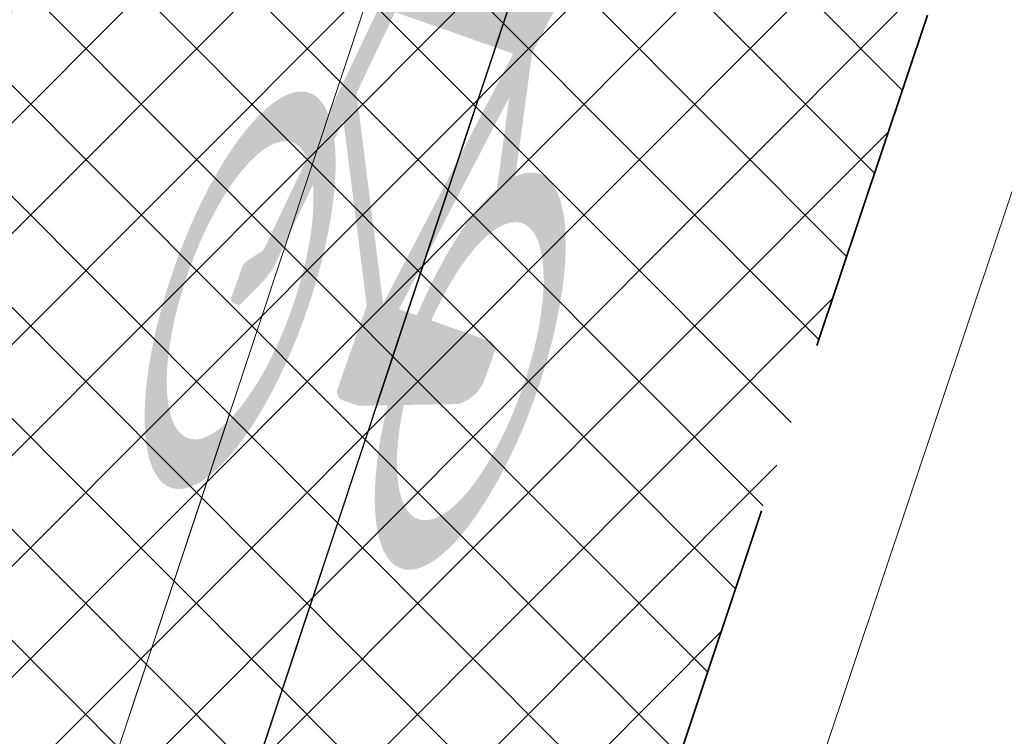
# Model space of a CAD drawing. Header units: metres. Extents: x 6599594 to 6600699, y 5687867 to 5691114.
# Tile 118 of 256: x 6599897.7 to 6599900.52, y 5688717.97 to 5688720.03. Entities that reach past the tile are written whole.
import ezdxf

# ---------------------------------------------------------------- set-up
doc = ezdxf.new("R2010")
doc.units = ezdxf.units.M
doc.header["$MEASUREMENT"] = 0
for name, pattern in [('1', [0]), ('BUG', [1.5, 1, -0.5]), ('GUK', [2, 1.5, -0.5]), ('GUZ', [1, 0.5, -0.5]), ('L_0_04', [1.5, 1, -0.5])]:
    doc.linetypes.add(name, pattern=pattern)
doc.layers.get('0').update_dxf_attribs({"color": 253, "linetype": 'CONTINUOUS', "lineweight": 13})
doc.layers.add('__gaPoziome', color=7, linetype='CONTINUOUS')
for name, color, linetype, lineweight in [('_kolor chodnik', 50, '1', 5), ('_kolor jezdnia', 4, '1', 0), ('_kolor zjazdy kostka', 7, '1', 5), ('_kolor ścieżka @ 1', 10, '1', 0), ('_obrzeze', 10, 'BUG', 35), ('Dzialki', 130, '1', 30), ('Kontury', 252, 'GUK', 9), ('OT_Komunikacja', 7, 'CONTINUOUS', 0), ('OT_ZagospodarowanieTerenu', 7, 'CONTINUOUS', 0), ('Uzytki', 252, 'GUZ', 9)]:
    doc.layers.add(name, color=color, linetype=linetype, lineweight=lineweight)
pattern_1 = [(45, (0, 0), (-0.1414213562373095, 0.1414213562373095), []), (135, (0, 0), (-0.1414213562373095, -0.1414213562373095), [])]

# ---------------------------------------------------------------- blocks, each defined once
blk = doc.blocks.new('*U1225')
at = {"linetype": 'Continuous', "lineweight": 0}
h = blk.add_hatch(color=0, dxfattribs=at)
edge = h.paths.add_edge_path()
edge.add_ellipse((-0.3500000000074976, 0.5999999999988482), major_axis=(0, 0.6000000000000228), ratio=0.3333333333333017, start_angle=352.7756741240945, end_angle=347.298609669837)
edge.add_line((-0.2379739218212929, 1.097042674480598), (-0.2315602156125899, 1.156915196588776))
edge.add_line((-0.2315602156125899, 1.156915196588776), (0.0049111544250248, 0.6839724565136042))
edge.add_arc((-0.0171736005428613, 0.672930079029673), 0.0246915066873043, -6.480149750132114e-12, 26.56505117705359, ccw=False)
edge.add_line((0.007517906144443, 0.6729300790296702), (0.0075179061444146, 0.4246915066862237))
edge.add_arc((0.032209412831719, 0.4246915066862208), 0.0246915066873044, 180, 270.0000000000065)
edge.add_line((0.032209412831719, 0.3999999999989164), (0.0760291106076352, 0.3999999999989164))
edge.add_arc((0.0760291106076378, 0.4246915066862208), 0.0246915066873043, 269.9999999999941, 290.3551038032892)
edge.add_line((0.0846177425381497, 0.4015418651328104), (0.1583063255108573, 0.4288806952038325))
edge.add_ellipse((0.349999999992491, 0.5999999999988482), major_axis=(0, 0.6000000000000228), ratio=0.3333333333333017, start_angle=131.7543516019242, end_angle=366.2961051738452)
edge.add_line((0.2871538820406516, 1.169608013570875), (0.2152697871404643, 1.519009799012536))
edge.add_line((0.2152697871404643, 1.519009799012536), (0.2505309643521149, 1.76523323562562))
edge.add_line((0.2505309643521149, 1.76523323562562), (0.256238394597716, 1.765233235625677))
edge.add_line((0.256238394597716, 1.765233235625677), (0.271304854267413, 1.807733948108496))
edge.add_line((0.271304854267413, 1.807733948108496), (0.271304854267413, 1.863168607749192))
edge.add_line((0.271304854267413, 1.863168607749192), (0.1430894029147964, 1.863168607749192))
edge.add_line((0.1430894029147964, 1.863168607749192), (0.1368954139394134, 1.807733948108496))
edge.add_line((0.1368954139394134, 1.807733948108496), (0.2025543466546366, 1.765233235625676))
edge.add_line((0.2025543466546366, 1.765233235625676), (0.1848099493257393, 1.641330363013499))
edge.add_line((0.1848099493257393, 1.641330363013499), (-0.1796683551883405, 1.641330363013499))
edge.add_line((-0.1796683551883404, 1.641330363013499), (-0.1591600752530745, 1.832776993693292))
edge.add_spline(control_points=[(-0.1591600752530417, 1.832776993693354), (-0.1570904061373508, 1.839129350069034), (-0.1468880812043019, 1.858757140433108), (-0.1198635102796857, 1.861324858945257), (-0.1004585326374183, 1.863168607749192)], knot_values=[0, 0, 0, 0, 0.0202501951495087, 0.0718217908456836, 0.0718217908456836, 0.0718217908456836, 0.0718217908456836], degree=3, periodic=0)
edge.add_line((-0.1004585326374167, 1.863168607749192), (-0.0500000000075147, 1.863168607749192))
edge.add_line((-0.0500000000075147, 1.863168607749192), (-0.0500000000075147, 1.999999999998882))
edge.add_line((-0.0500000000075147, 1.999999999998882), (-0.1309817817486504, 1.999999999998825))
edge.add_spline(control_points=[(-0.13098178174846, 1.999999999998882), (-0.1393453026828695, 1.998699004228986), (-0.1489517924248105, 1.994455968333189), (-0.1568901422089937, 1.98915083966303)], knot_values=[0.0674842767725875, 0.0674842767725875, 0.0674842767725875, 0.0674842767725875, 0.0937358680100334, 0.0937358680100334, 0.0937358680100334, 0.0937358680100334], degree=3, periodic=0)
edge.add_arc((-0.1158451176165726, 1.918452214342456), 0.0817495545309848, 120.1378761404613, 168.8932970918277)
edge.add_line((-0.1960635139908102, 1.934200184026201), (-0.2789103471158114, 1.160817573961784))
h.paths.add_polyline_path([(-0.1948081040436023, 1.499999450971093), (0.1645697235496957, 1.499999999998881), (0.0499999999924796, 0.6999999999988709), (-0.2221906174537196, 1.244381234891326)], flags=16)
edge = h.paths.add_edge_path(flags=16)
edge.add_ellipse((-0.3500000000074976, 0.5999999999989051), major_axis=(0, -0.4499999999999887), ratio=0.3500721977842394, start_angle=172.4065935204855, end_angle=524.7460656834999, ccw=False)
edge.add_line((-0.293937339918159, 1.020539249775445), (-0.3245900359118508, 0.7343935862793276))
edge.add_arc((-0.3373168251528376, 0.7357569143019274), 0.0127996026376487, 322.797032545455, 353.88563826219, ccw=False)
edge.add_line((-0.3271219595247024, 0.7280177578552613), (-0.3593446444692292, 0.6855705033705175))
edge.add_arc((-0.3302445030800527, 0.6634799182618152), 0.0365350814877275, 142.7970325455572, 179.9999999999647)
edge.add_line((-0.3667795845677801, 0.6634799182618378), (-0.366779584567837, 0.5711774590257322))
edge.add_arc((-0.3539799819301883, 0.5711774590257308), 0.0127996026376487, 180, 270.0000000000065)
edge.add_line((-0.3539799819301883, 0.558377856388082), (-0.3459871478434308, 0.558377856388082))
edge.add_arc((-0.345987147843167, 0.5711774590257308), 0.0127996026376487, 269.9999999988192, 333.0194612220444)
edge.add_spline(control_points=[(-0.3345806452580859, 0.5653704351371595), (-0.3223100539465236, 0.5894730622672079), (-0.3007053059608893, 0.6324936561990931), (-0.2827209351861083, 0.6805993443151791), (-0.2801993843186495, 0.7028830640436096), (-0.2800171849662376, 0.7045650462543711)], knot_values=[0.0078877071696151, 0.0078877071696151, 0.0078877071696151, 0.0078877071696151, 0.089430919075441, 0.1528578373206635, 0.1580227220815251, 0.1580227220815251, 0.1580227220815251, 0.1580227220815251], degree=3, periodic=0)
edge.add_line((-0.2800171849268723, 0.7045650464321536), (-0.2531900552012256, 0.9549987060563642))
edge = h.paths.add_edge_path(flags=16)
edge.add_line((0.195220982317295, 1.379012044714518), (0.2489608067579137, 1.117802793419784))
edge.add_ellipse((0.349999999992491, 0.5999999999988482), major_axis=(0, 0.6000000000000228), ratio=0.3333333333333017, start_angle=371.0414200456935, end_angle=423.1107733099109)
edge.add_line((0.1527973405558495, 0.6999999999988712), (0.0979809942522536, 0.6999999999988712))
edge.add_line((0.0979809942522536, 0.6999999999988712), (0.195220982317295, 1.379012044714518))
edge = h.paths.add_edge_path(flags=16)
edge.add_ellipse((0.349999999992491, 0.5999999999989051), major_axis=(0, -0.4499999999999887), ratio=0.3500721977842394, start_angle=316.31798467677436, end_angle=596.9330963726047, ccw=False)
edge.add_line((0.2020913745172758, 0.4451251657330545), (0.3499999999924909, 0.4999999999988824))
edge.add_arc((0.2781116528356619, 0.5949437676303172), 0.1190892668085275, 307.1318264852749, 362.4333669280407)
edge.add_line((0.3970935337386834, 0.5999999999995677), (0.3970935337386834, 0.6753084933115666))
edge.add_arc((0.372402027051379, 0.6753084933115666), 0.0246915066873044, 0, 90)
edge.add_line((0.372402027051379, 0.699999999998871), (0.1964064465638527, 0.6999999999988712))

msp = doc.modelspace()

# ---------------------------------------------------------------- hatches: boundary and pattern name
at = {"layer": '_kolor chodnik'}
h = msp.add_hatch(dxfattribs=at)
h.set_pattern_fill('ANSI37', color=256, scale=1.6)
h.set_pattern_definition(pattern_1)
h.paths.add_polyline_path([(6599849.938171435, 5688542.085872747), (6599852.232147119, 5688548.938742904), (6599853.573135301, 5688548.489851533), (6599853.827082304, 5688549.248475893), (6599851.793849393, 5688549.929093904), (6599849.895278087, 5688548.982823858), (6599847.823506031, 5688542.793750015)])
edge = h.paths.add_edge_path()
edge.add_line((6600018.106075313, 5689087.454911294), (6600022.42781917, 5689091.229234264))
edge.add_line((6600022.42781917, 5689091.229234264), (6600020.233254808, 5689093.742094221))
edge.add_line((6600020.233254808, 5689093.742094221), (6600017.159471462, 5689091.057656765))
edge.add_arc((6600023.275194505, 5689085.385140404), 8.34143334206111, 137.1531558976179, 148.8016577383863)
edge.add_line((6600016.140105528, 5689089.706021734), (6600018.106075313, 5689087.454911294))
h.paths.add_polyline_path([(6600038.501784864, 5689187.59229436), (6600037.906968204, 5689187.700586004), (6600037.638296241, 5689186.224843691), (6600038.240083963, 5689186.115282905)])
h.paths.add_polyline_path([(6600069.098302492, 5689360.276020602), (6600068.321239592, 5689360.413462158), (6600068.064048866, 5689358.936495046), (6600068.836639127, 5689358.799546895)])
h.paths.add_polyline_path([(6600082.393785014, 5689362.950258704), (6600082.941124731, 5689366.103121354), (6600081.481377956, 5689366.361351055), (6600080.923159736, 5689363.210828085)])
h.paths.add_polyline_path([(6600074.022236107, 5689388.065861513), (6600072.983907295, 5689388.249860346), (6600072.723374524, 5689386.772538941), (6600073.760538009, 5689386.588865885)])
h.paths.add_polyline_path([(6600105.602402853, 5689486.45426531), (6600106.738797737, 5689489.760539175), (6600105.28818975, 5689490.281952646), (6600104.132785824, 5689486.965912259)])
h.paths.add_polyline_path([(6600132.519778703, 5689678.737346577), (6600131.636986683, 5689678.922259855), (6600131.330470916, 5689677.453953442), (6600132.212256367, 5689677.269208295)])
h.paths.add_polyline_path([(6600156.649397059, 5689798.7449027), (6600156.48800471, 5689797.95886096), (6600157.450195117, 5689797.757316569), (6600157.615023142, 5689798.542205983)])
h.paths.add_polyline_path([(6600189.055358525, 5689948.643107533), (6600187.902868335, 5689948.884512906), (6600187.600024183, 5689947.417400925), (6600188.748131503, 5689947.176379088)])
edge = h.paths.add_edge_path()
edge.add_line((6600204.459383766, 5690032.969035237), (6600204.153258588, 5690031.227801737))
edge.add_arc((6600202.328347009, 5690027.299936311), 4.331100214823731, 41.853001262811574, 65.08011546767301, ccw=False)
edge.add_arc((6600032.903931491, 5690051.979071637), 174.020003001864, 352.8070218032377, 353.495463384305)
edge.add_arc((6600202.372679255, 5690027.343587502), 5.999999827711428, 55.12102442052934, 69.64815978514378)
edge = h.paths.add_edge_path()
edge.add_line((6600205.046027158, 5690040.265402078), (6600204.972740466, 5690038.483452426))
edge.add_arc((6600203.986269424, 5690044.401803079), 5.999999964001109, 279.4630688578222, 294.9140560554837)
edge.add_line((6600206.513819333, 5690038.960158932), (6600206.607027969, 5690041.030672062))
edge.add_arc((6600203.986269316, 5690044.401803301), 4.270000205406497, 284.3702444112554, 307.86193139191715, ccw=False)
edge = h.paths.add_edge_path()
edge.add_arc((6600203.547470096, 5690044.558759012), 6.446878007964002, 324.43500910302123, 356.20133685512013, ccw=False)
edge.add_arc((6600203.986269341, 5690044.401803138), 6.000000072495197, 323.2169970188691, 357.4193489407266)
h.paths.add_polyline_path([(6600208.910055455, 5690121.713696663), (6600208.146285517, 5690121.748120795), (6600207.125602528, 5690121.794124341), (6600209.971605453, 5690121.665851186)])
edge = h.paths.add_edge_path()
edge.add_line((6600238.769818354, 5690481.648294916), (6600240.338176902, 5690490.87374652))
edge.add_line((6600240.338176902, 5690490.87374652), (6600241.251295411, 5690510.829461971))
edge.add_line((6600241.251295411, 5690510.829461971), (6600239.524022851, 5690510.928942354))
edge.add_line((6600239.524022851, 5690510.928942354), (6600238.633343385, 5690491.167757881))
edge.add_line((6600238.633343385, 5690491.167757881), (6600234.579716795, 5690467.661262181))
edge.add_line((6600234.579716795, 5690467.661262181), (6600234.449796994, 5690464.966873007))
edge.add_arc((6600242.443669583, 5690464.607462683), 8.001948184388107, 177.4256737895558, 268.2543056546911)
edge.add_line((6600242.199903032, 5690456.609228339), (6600242.216657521, 5690457.359274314))
edge.add_line((6600242.216657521, 5690457.359274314), (6600242.305257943, 5690458.836738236))
edge.add_arc((6600242.444504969, 5690464.607952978), 5.772894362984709, 177.0298084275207, 268.6178439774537, ccw=False)
edge.add_line((6600236.679365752, 5690464.907083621), (6600236.951876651, 5690470.95443634))
edge.add_line((6600236.951876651, 5690470.95443634), (6600238.15078669, 5690478.210832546))
edge.add_line((6600238.15078669, 5690478.210832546), (6600238.769818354, 5690481.648294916))
h.paths.add_polyline_path([(6600238.769818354, 5690481.648294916), (6600238.15078669, 5690478.210832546), (6600239.670056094, 5690477.930590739), (6600240.266710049, 5690481.376366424)])
edge = h.paths.add_edge_path()
edge.add_line((6600223.366500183, 5690460.339976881), (6600223.278629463, 5690457.997544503))
edge.add_arc((6600220.967166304, 5690465.656339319), 7.999999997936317, 286.7940807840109, 300.2738222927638)
edge.add_line((6600225.000231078, 5690458.747331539), (6600225.240084, 5690461.623695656))
edge.add_arc((6600221.105749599, 5690465.648640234), 5.76999998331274, 293.06724424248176, 315.7681070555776, ccw=False)
edge = h.paths.add_edge_path()
edge.add_arc((6600220.025145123, 5690444.676291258), 5.770000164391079, 37.996647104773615, 59.94382588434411, ccw=False)
edge.add_line((6600224.572175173, 5690448.22839199), (6600224.817793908, 5690451.081798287))
edge.add_arc((6600220.025145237, 5690444.676291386), 7.999999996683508, 53.19588653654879, 68.15166733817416)
edge.add_line((6600223.00235276, 5690452.101669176), (6600222.91504296, 5690449.670427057))
edge = h.paths.add_edge_path()
edge.add_arc((6600221.105749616, 5690465.648640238), 7.999999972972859, 328.0222308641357, 357.0132597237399)
edge.add_line((6600229.094882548, 5690465.23180147), (6600229.218816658, 5690467.593604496))
edge.add_line((6600229.218816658, 5690467.593604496), (6600228.218919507, 5690467.645774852))
edge.add_line((6600228.218919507, 5690467.645774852), (6600227.891778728, 5690461.411918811))
h.paths.add_polyline_path([(6600200.980142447, 5690012.236744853), (6600202.317278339, 5690011.956662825), (6600202.522293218, 5690012.935421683), (6600201.182321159, 5690013.216097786)])
h.paths.add_polyline_path([(6600196.457878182, 5689983.98337835), (6600195.202332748, 5689984.246370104), (6600194.899091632, 5689982.777335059), (6600196.150355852, 5689982.515240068)])
edge = h.paths.add_edge_path()
edge.add_line((6600112.305909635, 5689517.991018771), (6600112.691041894, 5689519.807934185))
edge.add_line((6600112.691041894, 5689519.807934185), (6600113.245521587, 5689522.423769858))
edge.add_line((6600113.245521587, 5689522.423769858), (6600111.553124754, 5689522.782507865))
edge.add_line((6600111.553124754, 5689522.782507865), (6600107.405864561, 5689503.21722655))
edge.add_line((6600107.405864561, 5689503.21722655), (6600099.494506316, 5689480.361667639))
edge.add_line((6600099.494506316, 5689480.361667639), (6600099.182814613, 5689478.891218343))
edge.add_arc((6600107.008997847, 5689477.232359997), 8.000059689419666, 168.0325629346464, 257.7529108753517)
edge.add_line((6600105.311960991, 5689469.414366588), (6600105.784990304, 5689471.593619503))
edge.add_arc((6600107.008927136, 5689477.232314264), 5.769999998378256, 168.0321375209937, 257.7533362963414, ccw=False)
edge.add_line((6600101.364343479, 5689478.42879883), (6600101.647245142, 5689479.76342708))
edge.add_line((6600101.647245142, 5689479.76342708), (6600104.132785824, 5689486.965912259))
edge.add_line((6600104.132785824, 5689486.965912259), (6600105.28818975, 5689490.281952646))
edge.add_line((6600105.28818975, 5689490.281952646), (6600108.240043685, 5689498.809726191))
edge.add_line((6600108.240043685, 5689498.809726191), (6600112.305909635, 5689517.991018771))
h.paths.add_polyline_path([(6600136.009573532, 5689645.499114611), (6600138.333647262, 5689645.012304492), (6600138.661671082, 5689646.578318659), (6600134.869459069, 5689647.372651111)])
at = {"layer": '_kolor jezdnia'}
h = msp.add_hatch(dxfattribs=at)
h.set_pattern_fill('ANSI37', color=4, scale=3.5)
h.set_pattern_definition([(45, (0, 0), (-0.3093592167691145, 0.3093592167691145), []), (135, (0, 0), (-0.3093592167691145, -0.3093592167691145), [])])
edge = h.paths.add_edge_path()
edge.add_line((6599833.066047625, 5688539.933393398), (6599850.649511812, 5688527.983462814))
edge.add_arc((6599857.337592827, 5688536.653968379), 10.95025544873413, 169.5012687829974, 232.3548431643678, ccw=False)
edge.add_arc((6599858.085851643, 5688536.618142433), 11.69295282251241, 162.2507788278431, 169.9967502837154, ccw=False)
edge.add_line((6599846.949484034, 5688540.182754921), (6599847.823506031, 5688542.793750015))
edge.add_line((6599847.823506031, 5688542.793750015), (6599849.895278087, 5688548.982823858))
edge.add_line((6599849.895278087, 5688548.982823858), (6599852.434748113, 5688556.56906746))
edge.add_line((6599852.434748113, 5688556.56906746), (6599928.48625871, 5688783.760284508))
edge.add_line((6599928.48625871, 5688783.760284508), (6599931.025728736, 5688791.34652811))
edge.add_line((6599931.025728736, 5688791.34652811), (6599996.657773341, 5688987.411326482))
edge.add_line((6599996.657773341, 5688987.411326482), (6599999.197243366, 5688994.997570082))
edge.add_line((6599999.197243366, 5688994.997570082), (6600021.930100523, 5689062.908193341))
edge.add_line((6600021.930100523, 5689062.908193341), (6600017.620224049, 5689067.371531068))
edge.add_line((6600017.620224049, 5689067.371531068), (6600016.714558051, 5689064.654078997))
edge.add_line((6600016.714558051, 5689064.654078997), (6600012.423620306, 5689051.835617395))
edge.add_line((6600012.423620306, 5689051.835617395), (6600009.884150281, 5689044.249373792))
edge.add_line((6600009.884150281, 5689044.249373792), (6599977.53516164, 5688947.612159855))
edge.add_line((6599977.53516164, 5688947.612159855), (6599974.995691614, 5688940.025916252))
edge.add_line((6599974.995691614, 5688940.025916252), (6599942.096912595, 5688841.746295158))
edge.add_line((6599942.096912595, 5688841.746295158), (6599939.557442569, 5688834.160051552))
edge.add_line((6599939.557442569, 5688834.160051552), (6599882.679288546, 5688664.246042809))
edge.add_line((6599882.679288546, 5688664.246042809), (6599880.139818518, 5688656.659799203))
edge.add_line((6599880.139818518, 5688656.659799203), (6599852.46454386, 5688573.984527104))
edge.add_line((6599852.46454386, 5688573.984527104), (6599842.470137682, 5688544.127903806))
edge.add_arc((6599835.706422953, 5688546.652910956), 7.219660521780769, 248.5480913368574, 339.52856074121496, ccw=False)
h.paths.add_polyline_path([(6600044.653202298, 5689172.271628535), (6600046.276244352, 5689181.431901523), (6600047.759199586, 5689189.801539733), (6600051.0603021, 5689208.432603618), (6600052.368792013, 5689215.817578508), (6600054.808584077, 5689229.587499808), (6600056.11707399, 5689236.972474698), (6600057.346666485, 5689243.912161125), (6600058.655146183, 5689251.297078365), (6600058.831439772, 5689252.292060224), (6600060.098987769, 5689259.445963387), (6600060.139929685, 5689259.677035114), (6600061.407468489, 5689266.830886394), (6600072.329030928, 5689328.470998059), (6600073.637511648, 5689335.855921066), (6600077.337304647, 5689356.73715072), (6600078.820259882, 5689365.106788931), (6600081.142794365, 5689378.214921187), (6600082.538516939, 5689386.092227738), (6600095.187867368, 5689457.483787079), (6600091.082877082, 5689465.8405575), (6600089.043088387, 5689454.328211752), (6600087.870641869, 5689447.711051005), (6600087.560133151, 5689445.958573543), (6600086.562151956, 5689440.326076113), (6600082.433200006, 5689417.022719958), (6600080.95024477, 5689408.65308175), (6600077.202698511, 5689387.502337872), (6600075.719743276, 5689379.132699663), (6600073.469199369, 5689366.430874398), (6600071.986244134, 5689358.061236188), (6600069.98686466, 5689346.776955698), (6600068.591142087, 5689338.899649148), (6600065.559290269, 5689321.78820693), (6600064.163567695, 5689313.910900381), (6600059.719426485, 5689288.828650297), (6600058.323703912, 5689280.951343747), (6600057.563846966, 5689276.662793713), (6600056.168124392, 5689268.785487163), (6600054.804920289, 5689261.091711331), (6600053.409197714, 5689253.21440478), (6600053.264817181, 5689252.399536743), (6600051.869094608, 5689244.522230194), (6600051.183555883, 5689240.653124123), (6600049.787833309, 5689232.775817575), (6600046.593849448, 5689214.749319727), (6600045.198126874, 5689206.872013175), (6600044.41754409, 5689202.466488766), (6600042.934588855, 5689194.096850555), (6600036.429952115, 5689157.38538759), (6600034.946996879, 5689149.01574938), (6600030.579776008, 5689124.367629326), (6600027.529365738, 5689107.151445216), (6600024.895072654, 5689094.014582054), (6600030.583685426, 5689094.264316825), (6600032.945013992, 5689106.191885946), (6600043.170247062, 5689163.901990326)])
edge = h.paths.add_edge_path()
edge.add_line((6600111.106812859, 5689535.144351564), (6600111.256844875, 5689535.85214863))
edge.add_line((6600111.256844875, 5689535.85214863), (6600112.915748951, 5689543.678261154))
edge.add_line((6600112.915748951, 5689543.678261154), (6600117.304772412, 5689564.384094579))
edge.add_line((6600117.304772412, 5689564.384094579), (6600119.067357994, 5689572.699339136))
edge.add_line((6600119.067357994, 5689572.699339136), (6600120.087667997, 5689577.512794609))
edge.add_line((6600120.087667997, 5689577.512794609), (6600121.642890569, 5689584.849775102))
edge.add_line((6600121.642890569, 5689584.849775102), (6600128.436769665, 5689616.900852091))
edge.add_line((6600128.436769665, 5689616.900852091), (6600129.991992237, 5689624.237832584))
edge.add_line((6600129.991992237, 5689624.237832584), (6600132.660554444, 5689636.827148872))
edge.add_line((6600132.660554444, 5689636.827148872), (6600133.208838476, 5689639.444704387))
edge.add_line((6600133.208838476, 5689639.444704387), (6600134.848957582, 5689647.274775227))
edge.add_line((6600134.848957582, 5689647.274775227), (6600138.97649476, 5689666.979995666))
edge.add_line((6600138.97649476, 5689666.979995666), (6600140.51410642, 5689674.320687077))
edge.add_line((6600140.51410642, 5689674.320687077), (6600145.209128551, 5689696.735129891))
edge.add_line((6600145.209128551, 5689696.735129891), (6600146.746740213, 5689704.075821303))
edge.add_line((6600146.746740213, 5689704.075821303), (6600151.462308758, 5689726.588354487))
edge.add_line((6600151.462308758, 5689726.588354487), (6600152.999920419, 5689733.929045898))
edge.add_line((6600152.999920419, 5689733.929045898), (6600155.244070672, 5689744.642813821))
edge.add_line((6600155.244070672, 5689744.642813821), (6600156.781682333, 5689751.983505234))
edge.add_line((6600156.781682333, 5689751.983505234), (6600161.635515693, 5689775.156126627))
edge.add_line((6600161.635515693, 5689775.156126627), (6600163.378142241, 5689783.475576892))
edge.add_line((6600163.378142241, 5689783.475576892), (6600163.850769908, 5689785.731942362))
edge.add_line((6600163.850769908, 5689785.731942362), (6600167.028500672, 5689800.902704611))
edge.add_line((6600167.028500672, 5689800.902704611), (6600179.49088801, 5689860.399222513))
edge.add_line((6600179.49088801, 5689860.399222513), (6600181.233514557, 5689868.718672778))
edge.add_line((6600181.233514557, 5689868.718672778), (6600181.84713393, 5689871.648144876))
edge.add_line((6600181.84713393, 5689871.648144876), (6600183.384745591, 5689878.988836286))
edge.add_line((6600183.384745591, 5689878.988836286), (6600184.935818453, 5689886.393792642))
edge.add_line((6600184.935818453, 5689886.393792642), (6600186.575937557, 5689894.223863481))
edge.add_line((6600186.575937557, 5689894.223863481), (6600194.05133812, 5689929.912074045))
edge.add_line((6600194.05133812, 5689929.912074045), (6600195.691457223, 5689937.742144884))
edge.add_line((6600195.691457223, 5689937.742144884), (6600202.915799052, 5689972.231779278))
edge.add_line((6600202.915799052, 5689972.231779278), (6600204.555918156, 5689980.061850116))
edge.add_line((6600204.555918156, 5689980.061850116), (6600206.062781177, 5689987.255744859))
edge.add_line((6600206.062781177, 5689987.255744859), (6600207.702900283, 5689995.085815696))
edge.add_line((6600207.702900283, 5689995.085815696), (6600210.232559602, 5690007.162628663))
edge.add_line((6600210.232559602, 5690007.162628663), (6600211.694938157, 5690014.144150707))
edge.add_arc((6600028.177652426, 5690052.584442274), 187.5000004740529, 348.1696294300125, 357.4195276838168)
edge.add_line((6600215.487522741, 5690044.142720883), (6600208.310270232, 5690026.480446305))
edge.add_arc((6600032.903933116, 5690051.97907145), 177.2500013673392, 348.1696294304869, 351.7289130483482, ccw=False)
edge.add_line((6600206.38894146, 5690015.640182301), (6600205.966941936, 5690013.625519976))
edge.add_line((6600205.966941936, 5690013.625519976), (6600204.326822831, 5690005.795449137))
edge.add_line((6600204.326822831, 5690005.795449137), (6600197.076961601, 5689971.183982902))
edge.add_line((6600197.076961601, 5689971.183982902), (6600195.334335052, 5689962.864532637))
edge.add_line((6600195.334335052, 5689962.864532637), (6600193.44722506, 5689953.855305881))
edge.add_line((6600193.44722506, 5689953.855305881), (6600191.909227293, 5689946.512771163))
edge.add_line((6600191.909227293, 5689946.512771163), (6600185.496844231, 5689915.899498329))
edge.add_line((6600185.496844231, 5689915.899498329), (6600183.856521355, 5689908.068454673))
edge.add_line((6600183.856521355, 5689908.068454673), (6600182.066605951, 5689899.523243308))
edge.add_line((6600182.066605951, 5689899.523243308), (6600180.32407057, 5689891.204228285))
edge.add_line((6600180.32407057, 5689891.204228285), (6600174.320344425, 5689862.541919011))
edge.add_line((6600174.320344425, 5689862.541919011), (6600172.577809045, 5689854.222903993))
edge.add_line((6600172.577809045, 5689854.222903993), (6600163.663810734, 5689811.666703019))
edge.add_line((6600163.663810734, 5689811.666703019), (6600162.023782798, 5689803.837067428))
edge.add_line((6600162.023782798, 5689803.837067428), (6600160.924220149, 5689798.587659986))
edge.add_line((6600160.924220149, 5689798.587659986), (6600159.279208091, 5689790.734229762))
edge.add_line((6600159.279208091, 5689790.734229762), (6600157.107250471, 5689780.365115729))
edge.add_line((6600157.107250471, 5689780.365115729), (6600155.462238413, 5689772.511685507))
edge.add_line((6600155.462238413, 5689772.511685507), (6600153.380318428, 5689762.572418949))
edge.add_line((6600153.380318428, 5689762.572418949), (6600151.735124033, 5689754.718118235))
edge.add_line((6600151.735124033, 5689754.718118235), (6600148.586504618, 5689739.686336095))
edge.add_line((6600148.586504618, 5689739.686336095), (6600146.885007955, 5689731.563243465))
edge.add_line((6600146.885007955, 5689731.563243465), (6600141.75088822, 5689707.052510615))
edge.add_line((6600141.75088822, 5689707.052510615), (6600140.110896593, 5689699.223048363))
edge.add_line((6600140.110896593, 5689699.223048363), (6600133.483561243, 5689667.583574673))
edge.add_line((6600133.483561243, 5689667.583574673), (6600131.860394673, 5689659.834436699))
edge.add_line((6600131.860394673, 5689659.834436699), (6600131.740984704, 5689659.26436315))
edge.add_line((6600131.740984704, 5689659.26436315), (6600130.117814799, 5689651.515209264))
edge.add_line((6600130.117814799, 5689651.515209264), (6600127.27873359, 5689637.961189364))
edge.add_line((6600127.27873359, 5689637.961189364), (6600126.924568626, 5689636.290366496))
edge.add_line((6600126.924568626, 5689636.290366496), (6600125.166244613, 5689627.995226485))
edge.add_line((6600125.166244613, 5689627.995226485), (6600118.009503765, 5689594.232298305))
edge.add_line((6600118.009503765, 5689594.232298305), (6600116.25117975, 5689585.937158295))
edge.add_line((6600116.25117975, 5689585.937158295), (6600113.665314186, 5689573.737975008))
edge.add_line((6600113.665314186, 5689573.737975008), (6600111.898534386, 5689565.402943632))
edge.add_line((6600111.898534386, 5689565.402943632), (6600104.889982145, 5689532.339115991))
edge.add_line((6600104.889982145, 5689532.339115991), (6600103.22663594, 5689524.492047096))
edge.add_line((6600103.22663594, 5689524.492047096), (6600096.623876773, 5689493.342605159))
edge.add_line((6600096.623876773, 5689493.342605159), (6600094.968986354, 5689485.535427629))
edge.add_line((6600094.968986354, 5689485.535427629), (6600094.300101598, 5689482.379870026))
edge.add_line((6600094.300101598, 5689482.379870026), (6600099.182814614, 5689478.891218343))
edge.add_line((6600099.182814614, 5689478.891218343), (6600099.494506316, 5689480.361667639))
edge.add_line((6600099.494506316, 5689480.361667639), (6600111.106812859, 5689535.144351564))
edge = h.paths.add_edge_path()
edge.add_arc((6600239.213891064, 5690851.400367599), 10.00000000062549, -2.8342403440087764, 76.13703556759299, ccw=False)
edge.add_line((6600249.201658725, 5690850.905901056), (6600249.082723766, 5690848.503524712))
edge.add_line((6600249.082723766, 5690848.503524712), (6600247.016487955, 5690806.767468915))
edge.add_line((6600247.016487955, 5690806.767468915), (6600246.092398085, 5690789.152178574))
edge.add_line((6600246.092398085, 5690789.152178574), (6600233.768116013, 5690572.015170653))
edge.add_line((6600233.768116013, 5690572.015170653), (6600228.959056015, 5690465.296202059))
edge.add_line((6600228.959056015, 5690465.296202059), (6600234.588724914, 5690465.017134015))
edge.add_line((6600234.588724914, 5690465.017134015), (6600239.262540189, 5690571.767576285))
edge.add_line((6600239.262540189, 5690571.767576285), (6600252.50503885, 5690806.400146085))
edge.add_line((6600252.50503885, 5690806.400146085), (6600254.569211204, 5690848.094521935))
edge.add_arc((6600262.559425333, 5690847.6989487), 7.999999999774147, 76.13703557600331, 177.1657596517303, ccw=False)
edge.add_line((6600264.476229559, 5690855.465921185), (6600241.609896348, 5690861.109083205))
edge = h.paths.add_edge_path()
edge.add_line((6600250.031475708, 5690451.625307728), (6600250.231741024, 5690455.772579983))
edge.add_line((6600250.231741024, 5690455.772579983), (6600246.257763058, 5690456.417303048))
edge.add_line((6600246.257763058, 5690456.417303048), (6600242.171761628, 5690456.61060902))
edge.add_arc((6600242.563100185, 5690464.586983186), 7.985968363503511, 176.9123644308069, 267.1911945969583, ccw=False)
edge.add_line((6600234.588724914, 5690465.017134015), (6600228.959056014, 5690465.296202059))
edge.add_arc((6600220.965133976, 5690465.657286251), 8.002072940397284, 267.8289300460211, 357.413716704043, ccw=False)
edge.add_line((6600220.661989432, 5690457.660957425), (6600212.406915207, 5690458.119572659))
edge.add_line((6600212.406915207, 5690458.119572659), (6600208.431872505, 5690457.817501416))
edge.add_line((6600208.431872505, 5690457.817501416), (6600208.233912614, 5690454.548331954))
edge.add_line((6600208.233912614, 5690454.548331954), (6600212.129565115, 5690453.127270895))
edge.add_line((6600212.129565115, 5690453.127270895), (6600218.640548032, 5690452.76554962))
edge.add_line((6600218.640548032, 5690452.76554962), (6600216.486747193, 5690452.885205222))
edge.add_line((6600216.486747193, 5690452.885205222), (6600220.468905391, 5690452.663974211))
edge.add_arc((6600220.025145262, 5690444.676291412), 7.99999997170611, -0.3386579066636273, 86.8201700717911, ccw=False)
edge.add_line((6600228.025005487, 5690444.629006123), (6600227.803602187, 5690439.649256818))
edge.add_line((6600227.803602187, 5690439.649256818), (6600226.885525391, 5690435.936828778))
edge.add_line((6600226.885525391, 5690435.936828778), (6600225.534849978, 5690405.967249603))
edge.add_line((6600225.534849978, 5690405.967249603), (6600226.115199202, 5690402.187514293))
edge.add_line((6600226.115199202, 5690402.187514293), (6600213.445139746, 5690121.008786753))
edge.add_line((6600213.445139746, 5690121.008786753), (6600213.352800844, 5690118.960058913))
edge.add_line((6600213.352800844, 5690118.960058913), (6600209.980184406, 5690044.131649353))
edge.add_arc((6600203.98626942, 5690044.401803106), 5.999999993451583, 257.4162346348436, 357.41934921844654, ccw=False)
edge.add_line((6600202.679069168, 5690038.545931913), (6600201.589735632, 5690033.666039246))
edge.add_line((6600201.589735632, 5690033.666039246), (6600203.67987942, 5690033.199458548))
edge.add_arc((6600202.372679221, 5690027.343587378), 5.999999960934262, -8.27108729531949, 77.41623506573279, ccw=False)
edge.add_line((6600208.310270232, 5690026.480446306), (6600215.487522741, 5690044.142720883))
edge.add_line((6600215.487522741, 5690044.142720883), (6600216.199687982, 5690059.9446614))
edge.add_line((6600216.199687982, 5690059.9446614), (6600216.537356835, 5690067.437056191))
edge.add_line((6600216.537356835, 5690067.437056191), (6600223.893528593, 5690230.66011469))
edge.add_line((6600223.893528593, 5690230.66011469), (6600224.231197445, 5690238.152509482))
edge.add_line((6600224.231197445, 5690238.152509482), (6600233.507835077, 5690443.987992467))
edge.add_arc((6600241.499722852, 5690443.627812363), 7.999999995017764, 87.29208981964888, 177.4195277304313, ccw=False)
edge.add_line((6600241.877677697, 5690451.618879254), (6600246.021541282, 5690451.422886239))
edge.add_line((6600246.021541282, 5690451.422886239), (6600246.427694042, 5690451.44338883))
edge.add_line((6600246.427694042, 5690451.44338883), (6600246.79397003, 5690451.461878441))
edge.add_line((6600246.79397003, 5690451.461878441), (6600250.031475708, 5690451.625307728))
edge = h.paths.add_edge_path()
edge.add_line((6600007.33756506, 5689086.20374581), (6600006.980466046, 5689080.740822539))
edge.add_line((6600006.980466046, 5689080.740822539), (6600007.229745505, 5689080.720859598))
edge.add_line((6600007.229745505, 5689080.720859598), (6600008.093335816, 5689080.601653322))
edge.add_line((6600008.093335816, 5689080.601653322), (6600008.702681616, 5689080.53831051))
edge.add_arc((6600008.140193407, 5689070.554142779), 9.999999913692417, -18.557800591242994, 86.77547804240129, ccw=False)
edge.add_line((6600017.620224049, 5689067.371531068), (6600021.930100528, 5689062.908193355))
edge.add_arc((6599734.83819726, 5689159.011261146), 302.7499967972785, 341.4922000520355, 343.8640860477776)
edge.add_arc((6600034.895369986, 5689072.315877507), 9.581213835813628, 98.63328270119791, 164.5273290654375, ccw=False)
edge.add_line((6600033.457137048, 5689081.788529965), (6600033.832640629, 5689081.798737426))
edge.add_line((6600033.832640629, 5689081.798737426), (6600034.422462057, 5689082.05700874))
edge.add_line((6600034.422462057, 5689082.05700874), (6600036.833623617, 5689082.139040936))
edge.add_line((6600036.833623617, 5689082.139040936), (6600036.730225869, 5689087.148851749))
edge.add_line((6600036.730225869, 5689087.148851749), (6600036.579860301, 5689087.134303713))
edge.add_arc((6600036.479565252, 5689093.136286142), 6.002820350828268, 169.1687651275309, 270.9573417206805, ccw=False)
edge.add_line((6600030.583685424, 5689094.264316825), (6600024.895072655, 5689094.014582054))
edge.add_arc((6600015.200558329, 5689096.162123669), 9.929528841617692, 271.0943432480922, 347.5094668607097, ccw=False)
edge.add_arc((6600014.909438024, 5689089.646776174), 3.446070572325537, 264.4236009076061, 278.0194998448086, ccw=False)
edge.add_line((6600014.574573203, 5689086.217014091), (6600014.299554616, 5689086.232508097))
edge.add_line((6600014.299554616, 5689086.232508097), (6600010.474232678, 5689086.448019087))
edge.add_line((6600010.474232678, 5689086.448019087), (6600007.33756506, 5689086.20374581))
edge = h.paths.add_edge_path()
edge.add_line((6600105.490725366, 5689463.953528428), (6600106.927559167, 5689464.047234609))
edge.add_line((6600106.927559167, 5689464.047234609), (6600107.835, 5689468.66))
edge.add_line((6600107.835, 5689468.66), (6600105.311960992, 5689469.414366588))
edge.add_arc((6600107.008997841, 5689477.232359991), 8.000059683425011, 168.0325628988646, 257.75291091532, ccw=False)
edge.add_line((6600099.182814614, 5689478.891218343), (6600094.300101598, 5689482.379870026))
edge.add_arc((6600586.245114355, 5689378.104238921), 502.8750369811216, 168.032376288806, 169.9522165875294)
edge.add_line((6600091.082877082, 5689465.8405575), (6600095.187867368, 5689457.483787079))
edge.add_arc((6600103.065173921, 5689456.088064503), 8.000000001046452, 77.7533362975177, 169.9524553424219, ccw=False)
edge.add_line((6600104.762140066, 5689463.906012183), (6600105.490725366, 5689463.953528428))
at = {"layer": '_kolor zjazdy kostka'}
h = msp.add_hatch(dxfattribs=at)
h.set_pattern_fill('ANSI37', color=256, scale=1.6)
h.set_pattern_definition(pattern_1)
h.paths.add_polyline_path([(6600244.137440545, 5690813.934732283), (6600242.369522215, 5690814.022127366), (6600242.097568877, 5690808.528921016), (6600243.865482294, 5690808.441426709)])
h.paths.add_polyline_path([(6600247.012128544, 5690806.679412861), (6600247.442736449, 5690815.377295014), (6600247.393289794, 5690814.378518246), (6600247.113277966, 5690808.722537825)])
h.paths.add_polyline_path([(6600242.297085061, 5690788.088808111), (6600240.958726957, 5690788.155683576), (6600240.648818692, 5690782.664569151), (6600241.987258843, 5690782.599147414)])
h.paths.add_polyline_path([(6600245.558275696, 5690780.919298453), (6600246.037231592, 5690789.405686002), (6600244.985820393, 5690788.453468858), (6600244.612601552, 5690781.981345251)])
h.paths.add_polyline_path([(6600241.348405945, 5690723.711515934), (6600242.272017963, 5690722.691689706), (6600242.749709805, 5690731.155680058), (6600241.698138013, 5690730.203317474), (6600241.472690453, 5690726.27550499)])
h.paths.add_polyline_path([(6600225.772794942, 5690394.589141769), (6600224.731429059, 5690393.637598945), (6600224.461246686, 5690387.644646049), (6600225.412923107, 5690386.603142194)])
h.paths.add_polyline_path([(6600223.012390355, 5690333.280720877), (6600223.372595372, 5690341.272607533), (6600222.32835346, 5690340.318436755), (6600222.058239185, 5690334.324941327)])
h.paths.add_polyline_path([(6600215.496388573, 5690166.390602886), (6600215.856593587, 5690174.382489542), (6600214.812834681, 5690173.428760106), (6600214.542018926, 5690167.435062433)])
h.paths.add_polyline_path([(6600212.446537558, 5690121.053392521), (6600213.399499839, 5690120.010473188), (6600213.788744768, 5690128.503024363), (6600212.745135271, 5690127.54943145)])
h.paths.add_polyline_path([(6600209.977420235, 5690121.665589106), (6600210.225142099, 5690127.162117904), (6600207.346107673, 5690127.291879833), (6600207.119593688, 5690121.794395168)])
h.paths.add_polyline_path([(6600207.950178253, 5690070.725854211), (6600204.880846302, 5690070.828947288), (6600204.643784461, 5690065.333808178), (6600207.702521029, 5690065.204598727)])
h.paths.add_polyline_path([(6600200.981479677, 5690012.236464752), (6600199.969248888, 5690007.339980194), (6600201.282587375, 5690007.064882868), (6600202.31726072, 5690011.956666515)])
h.paths.add_polyline_path([(6600193.613960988, 5689970.406358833), (6600192.398010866, 5689970.660657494), (6600191.286205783, 5689965.274578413), (6600192.486379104, 5689965.023185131)])
h.paths.add_polyline_path([(6600189.061271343, 5689948.671423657), (6600189.98413328, 5689953.050774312), (6600188.818902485, 5689953.32186217), (6600187.908781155, 5689948.91282903)])
h.paths.add_polyline_path([(6600180.976201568, 5689915.317449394), (6600179.952861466, 5689910.421322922), (6600181.008474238, 5689910.200199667), (6600182.033843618, 5689915.09540201)])
h.paths.add_polyline_path([(6600176.508279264, 5689893.538690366), (6600177.476023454, 5689893.335973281), (6600178.603605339, 5689898.719146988), (6600177.636002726, 5689898.922290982)])
h.paths.add_polyline_path([(6600179.28182965, 5689859.401159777), (6600180.522246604, 5689860.211927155), (6600181.057490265, 5689860.561775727), (6600183.598022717, 5689860.029600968), (6600184.726606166, 5689865.412570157), (6600182.186324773, 5689865.943033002), (6600181.604764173, 5689866.832779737), (6600181.024456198, 5689867.720610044)])
h.paths.add_polyline_path([(6600160.200810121, 5689810.862606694), (6600159.232772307, 5689811.065842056), (6600158.207991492, 5689806.171529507), (6600159.175735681, 5689805.968812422)])
h.paths.add_polyline_path([(6600156.49391753, 5689797.987177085), (6600155.463416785, 5689793.068691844), (6600156.431160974, 5689792.865974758), (6600157.461419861, 5689797.784520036)])
edge = h.paths.add_edge_path()
edge.add_arc((6600173.111981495, 5689800.679690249), 5.999999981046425, 204.673115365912, 239.5411154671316, ccw=False)
edge.add_arc((6600173.162096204, 5689800.685330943), 6.047914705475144, 168.3203586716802, 204.5234866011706, ccw=False)
edge.add_line((6600167.239404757, 5689801.9096668), (6600163.651667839, 5689784.781499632))
edge.add_arc((6600169.524220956, 5689783.551410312), 5.999999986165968, 139.2146049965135, 168.1696294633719, ccw=False)
edge.add_arc((6600169.524220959, 5689783.551410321), 5.999999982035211, 96.80962310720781, 139.2146050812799, ccw=False)
edge.add_line((6600168.812796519, 5689789.509083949), (6600170.070461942, 5689795.507731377))
h.paths.add_polyline_path([(6600163.526364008, 5689776.866746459), (6600166.051243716, 5689776.337874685), (6600167.179826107, 5689781.720838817), (6600164.653945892, 5689782.249920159), (6600163.941148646, 5689783.340449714), (6600163.493329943, 5689784.025580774), (6600161.750703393, 5689775.706130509), (6600162.438017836, 5689776.155376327)])
h.paths.add_polyline_path([(6600152.614191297, 5689774.643430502), (6600153.639138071, 5689779.536616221), (6600152.646757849, 5689779.744928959), (6600151.646447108, 5689774.846147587)])
h.paths.add_polyline_path([(6600150.121074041, 5689767.466820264), (6600148.177624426, 5689758.16795459), (6600149.115997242, 5689757.971390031), (6600151.066362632, 5689767.268392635)])
h.paths.add_polyline_path([(6600142.970741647, 5689739.332500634), (6600141.888449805, 5689734.142420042), (6600144.036614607, 5689733.695518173), (6600145.123068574, 5689738.882330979)])
h.paths.add_polyline_path([(6600136.256357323, 5689701.052153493), (6600137.154085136, 5689700.864096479), (6600138.287960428, 5689706.274871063), (6600137.386492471, 5689706.464182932)])
h.paths.add_polyline_path([(6600130.081494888, 5689667.099389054), (6600129.212847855, 5689667.281639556), (6600128.083282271, 5689661.898895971), (6600128.953953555, 5689661.716447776)])
h.paths.add_polyline_path([(6600128.397394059, 5689659.030340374), (6600127.554144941, 5689659.207226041), (6600126.49340855, 5689653.810049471), (6600127.269860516, 5689653.647397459)])
h.paths.add_polyline_path([(6600134.990411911, 5689640.633636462), (6600137.30714639, 5689640.148363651), (6600138.339560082, 5689645.040620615), (6600136.015486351, 5689645.500958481), (6600135.435178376, 5689646.388788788), (6600134.8548704, 5689647.276619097), (6600133.214751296, 5689639.446548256), (6600134.102581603, 5689640.026856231)])
h.paths.add_polyline_path([(6600122.164164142, 5689634.294831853), (6600121.024067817, 5689628.914244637), (6600122.015114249, 5689628.705875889), (6600123.155614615, 5689634.086346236)])
h.paths.add_polyline_path([(6600114.54207576, 5689593.450769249), (6600113.493359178, 5689593.398339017), (6600112.364315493, 5689588.045694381), (6600113.29076438, 5689587.54753241)])
h.paths.add_polyline_path([(6600110.194543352, 5689572.941097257), (6600109.20781945, 5689573.148880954), (6600108.067717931, 5689567.768269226), (6600109.05014319, 5689567.535215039)])
h.paths.add_polyline_path([(6600119.083213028, 5689565.540446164), (6600119.089125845, 5689565.542290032), (6600121.462438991, 5689565.065690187), (6600122.598093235, 5689570.447168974), (6600120.229622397, 5689570.949214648), (6600119.651446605, 5689571.8119627), (6600119.073270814, 5689572.727655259), (6600117.310757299, 5689564.412754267)])
h.paths.add_polyline_path([(6600101.698666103, 5689532.937884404), (6600100.730666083, 5689533.141679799), (6600099.694214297, 5689528.250234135), (6600100.669121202, 5689528.045267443)])
h.paths.add_polyline_path([(6600094.064021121, 5689496.827028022), (6600093.080194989, 5689497.033910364), (6600092.036590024, 5689492.143967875), (6600093.038865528, 5689491.933250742)])
h.paths.add_polyline_path([(6600083.709836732, 5689453.74980843), (6600082.738586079, 5689448.336231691), (6600084.647281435, 5689448.027407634), (6600085.606840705, 5689453.416583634)])
h.paths.add_polyline_path([(6600084.434394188, 5689446.82589514), (6600083.348896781, 5689447.018140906), (6600082.567374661, 5689442.58660872), (6600083.649300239, 5689442.394910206)])
h.paths.add_polyline_path([(6600078.04194071, 5689410.721110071), (6600078.996952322, 5689416.137564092), (6600078.054833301, 5689416.304853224), (6600077.111232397, 5689410.886043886)])
h.paths.add_polyline_path([(6600072.911565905, 5689386.768652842), (6600071.960466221, 5689381.312635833), (6600072.800073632, 5689381.16322159), (6600073.766450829, 5689386.590709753)])
h.paths.add_polyline_path([(6600082.887400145, 5689379.432062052), (6600085.278102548, 5689379.03494316), (6600086.160383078, 5689383.956496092), (6600083.759726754, 5689384.355378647), (6600083.152078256, 5689385.224725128), (6600082.544429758, 5689386.094071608), (6600081.148707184, 5689378.216765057), (6600082.018053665, 5689378.824413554)])
h.paths.add_polyline_path([(6600080.731401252, 5689363.247695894), (6600080.041469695, 5689363.369939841), (6600079.433821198, 5689364.239286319), (6600078.8261727, 5689365.1086328), (6600077.343217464, 5689356.73899459), (6600078.212563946, 5689357.346643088), (6600079.081910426, 5689357.954291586), (6600081.429189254, 5689357.564866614), (6600082.388748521, 5689362.980514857)])
h.paths.add_polyline_path([(6600069.104215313, 5689360.304336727), (6600070.063917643, 5689365.720487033), (6600069.2708267, 5689365.861009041), (6600068.327152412, 5689360.441778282)])
h.paths.add_polyline_path([(6600066.550616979, 5689345.891799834), (6600065.546169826, 5689346.069805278), (6600064.677796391, 5689341.145792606), (6600065.678290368, 5689340.968483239)])
h.paths.add_polyline_path([(6600061.138656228, 5689321.077501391), (6600060.270282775, 5689316.15348863), (6600061.250715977, 5689315.979734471), (6600062.127590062, 5689320.902245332)])
h.paths.add_polyline_path([(6600055.325252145, 5689288.11325564), (6600054.456878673, 5689283.189242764), (6600055.410852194, 5689283.020177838), (6600056.283178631, 5689287.917022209)])
h.paths.add_polyline_path([(6600048.045675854, 5689182.819289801), (6600050.371939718, 5689182.407116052), (6600051.31444535, 5689187.67761207), (6600048.980409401, 5689188.064690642), (6600048.372760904, 5689188.934037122), (6600047.765112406, 5689189.803383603), (6600046.306982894, 5689181.603992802), (6600046.972918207, 5689182.069462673)])
h.paths.add_polyline_path([(6600040.943690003, 5689201.374141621), (6600039.339175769, 5689201.66987967), (6600038.429882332, 5689196.244216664), (6600039.984130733, 5689195.958493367)])
h.paths.add_polyline_path([(6600032.993704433, 5689156.473759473), (6600032.278185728, 5689156.600537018), (6600031.299242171, 5689151.188930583), (6600032.034145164, 5689151.058111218)])
h.paths.add_polyline_path([(6600026.309179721, 5689123.603833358), (6600025.417362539, 5689118.683970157), (6600026.271201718, 5689118.532684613), (6600027.143528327, 5689123.456001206)])
h.paths.add_polyline_path([(6600013.302986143, 5689054.462576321), (6600015.842456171, 5689062.048819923), (6600014.576741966, 5689061.417973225), (6600012.672139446, 5689055.728290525)])
h.paths.add_polyline_path([(6599974.547216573, 5688938.686171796), (6599977.086686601, 5688946.272415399), (6599975.820972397, 5688945.641568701), (6599973.916369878, 5688939.951886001)])
h.paths.add_polyline_path([(6599942.102825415, 5688841.748139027), (6599940.837111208, 5688841.117292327), (6599938.932508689, 5688835.427609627), (6599939.563355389, 5688834.161895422)])
h.paths.add_polyline_path([(6599882.685201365, 5688664.247886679), (6599881.419487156, 5688663.617039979), (6599879.514884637, 5688657.927357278), (6599880.145731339, 5688656.661643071)])
h.paths.add_polyline_path([(6599851.799762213, 5688549.930937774), (6599853.832995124, 5688549.250319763), (6599855.42016389, 5688553.991722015), (6599853.386930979, 5688554.672340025), (6599852.913795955, 5688555.621625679), (6599852.440660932, 5688556.570911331), (6599849.901190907, 5688548.984667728)])
h.paths.add_polyline_path([(6600233.581687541, 5690586.458647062), (6600234.520016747, 5690585.337735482), (6600234.976631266, 5690593.428266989), (6600233.922640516, 5690592.499827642)])
h.paths.add_polyline_path([(6600231.72837122, 5690526.750719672), (6600230.676277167, 5690525.793817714), (6600230.420013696, 5690519.782861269), (6600231.363586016, 5690518.655686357)])
h.paths.add_polyline_path([(6600237.577122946, 5690639.505119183), (6600236.516490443, 5690638.540451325), (6600236.176926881, 5690632.541599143), (6600237.1204992, 5690631.41442423)])
h.paths.add_polyline_path([(6600238.927801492, 5690681.139540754), (6600239.8637879, 5690680.021427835), (6600240.320411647, 5690688.112122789), (6600239.268317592, 5690687.155220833)])
h.paths.add_polyline_path([(6600218.12228406, 5690224.814875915), (6600217.079933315, 5690223.86243318), (6600216.809648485, 5690217.865326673), (6600217.762143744, 5690216.822918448)])
h.paths.add_polyline_path([(6600219.363739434, 5690274.535639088), (6600220.31588625, 5690273.493612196), (6600220.675810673, 5690281.480778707), (6600219.633750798, 5690280.528598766)])
h.paths.add_polyline_path([(6600168.759867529, 5689856.554734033), (6600169.729143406, 5689856.3516961), (6600170.857343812, 5689861.737822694), (6600169.889741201, 5689861.940966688)])
h.paths.add_polyline_path([(6600168.841833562, 5689852.115601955), (6600167.871405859, 5689852.319339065), (6600166.844894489, 5689847.425845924), (6600167.816759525, 5689847.221809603)])
at = {"layer": '_kolor ścieżka @ 1'}
h = msp.add_hatch(dxfattribs=at)
h.set_pattern_fill('ANSI37', color=10, scale=1.8)
h.set_pattern_definition([(45, (0, 0), (-0.1590990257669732, 0.1590990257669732), []), (135, (0, 0), (-0.1590990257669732, -0.1590990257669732), [])])
edge = h.paths.add_edge_path()
edge.add_line((6599877.145262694, 5688659.244027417), (6599854.614951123, 5688591.938475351))
edge.add_line((6599854.614951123, 5688591.938475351), (6599854.214414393, 5688589.387325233))
edge.add_line((6599854.214414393, 5688589.387325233), (6599839.435327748, 5688545.233719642))
edge.add_arc((6599834.523035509, 5688547.748213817), 5.518450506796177, 246.51508714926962, 332.8930934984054, ccw=False)
edge.add_line((6599832.323891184, 5688542.686883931), (6599836.925902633, 5688539.594394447))
edge.add_arc((6599835.881373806, 5688546.52869976), 7.012533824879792, 278.5661808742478, 339.9794081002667)
edge.add_line((6599842.470137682, 5688544.127903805), (6599857.359687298, 5688588.607952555))
edge.add_line((6599857.359687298, 5688588.607952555), (6599857.303782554, 5688591.591210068))
edge.add_line((6599857.303782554, 5688591.591210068), (6599879.508971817, 5688657.925513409))
edge.add_line((6599879.508971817, 5688657.925513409), (6599879.193548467, 5688658.558370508))
edge.add_line((6599879.193548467, 5688658.558370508), (6599877.145262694, 5688659.244027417))
h.paths.add_polyline_path([(6599879.193548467, 5688658.558370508), (6599879.508971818, 5688657.925513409), (6599881.413574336, 5688663.615196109), (6599880.780717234, 5688663.299772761), (6599878.732431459, 5688663.985429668), (6599877.145262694, 5688659.244027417)])
h.paths.add_polyline_path([(6599938.92659587, 5688835.425765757), (6599938.611172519, 5688836.058622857), (6599936.562886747, 5688836.744279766), (6599878.732431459, 5688663.985429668), (6599880.780717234, 5688663.299772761), (6599881.413574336, 5688663.615196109)])
h.paths.add_polyline_path([(6599974.364844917, 5688941.291630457), (6599974.049421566, 5688941.924487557), (6599972.001135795, 5688942.610144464), (6599936.562886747, 5688836.744279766), (6599938.611172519, 5688836.058622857), (6599938.92659587, 5688835.425765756)])
h.paths.add_polyline_path([(6599974.049421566, 5688941.924487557), (6599974.364844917, 5688941.291630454), (6600009.253303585, 5689045.515087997), (6600008.937880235, 5689046.147945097), (6600006.889594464, 5689046.833602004), (6599972.001135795, 5688942.610144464)])
h.paths.add_polyline_path([(6600008.937880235, 5689046.147945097), (6600009.253303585, 5689045.515087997), (6600011.157906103, 5689051.204770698), (6600010.525049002, 5689050.889347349), (6600008.476763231, 5689051.575004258), (6600006.889594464, 5689046.833602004)])
edge = h.paths.add_edge_path()
edge.add_arc((6599858.085851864, 5688536.618142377), 11.69295304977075, 162.2507788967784, 169.9967501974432)
edge.add_line((6599846.570656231, 5688538.649255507), (6599849.824991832, 5688528.706403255))
edge.add_line((6599849.824991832, 5688528.706403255), (6599853.13552, 5688528.731057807))
edge.add_line((6599853.13552, 5688528.731057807), (6599849.868997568, 5688538.728963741))
edge.add_line((6599849.868997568, 5688538.728963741), (6599850.886451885, 5688541.768438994))
edge.add_line((6599850.886451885, 5688541.768438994), (6599849.938171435, 5688542.085872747))
edge.add_line((6599849.938171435, 5688542.085872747), (6599847.823506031, 5688542.793750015))
edge.add_line((6599847.823506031, 5688542.793750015), (6599846.949484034, 5688540.182754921))
edge = h.paths.add_edge_path()
edge.add_arc((6600008.743460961, 5689068.123037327), 7.659999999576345, 341.4922000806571, 372.1491631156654)
edge.add_line((6600016.231900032, 5689069.735141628), (6600014.371922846, 5689078.374983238))
edge.add_arc((6600008.140193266, 5689070.554142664), 10.00000004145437, 51.45178747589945, 78.26461791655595)
edge.add_line((6600010.174112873, 5689080.345116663), (6600010.018184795, 5689077.57739322))
edge.add_arc((6600009.814745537, 5689075.098871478), 2.486856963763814, 14.594442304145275, 85.30763078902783, ccw=False)
edge.add_line((6600012.221360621, 5689075.725498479), (6600013.747330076, 5689068.63716722))
edge.add_line((6600013.747330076, 5689068.63716722), (6600013.596857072, 5689066.921144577))
edge.add_line((6600013.596857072, 5689066.921144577), (6600008.476763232, 5689051.575004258))
edge.add_line((6600008.476763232, 5689051.575004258), (6600010.525049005, 5689050.889347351))
edge.add_line((6600010.525049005, 5689050.889347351), (6600011.157906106, 5689051.204770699))
edge.add_line((6600011.157906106, 5689051.204770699), (6600016.007289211, 5689065.69149478))

# ---------------------------------------------------------------- linework, layer by layer
at = {"layer": '_obrzeze'}
msp.add_line((6600016.007289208, 5689065.691494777), (6599857.303782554, 5688591.591210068), dxfattribs=at)
at = {"layer": 'Dzialki', "linetype": 'CONTINUOUS'}
msp.add_line((6599838.919999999, 5688538.89), (6600019.37, 5689082.13), dxfattribs=at)
at = {"layer": 'Kontury', "flags": 128}
msp.add_lwpolyline([(6599893.05, 5688701.85), (6599942.69, 5688851.3)], dxfattribs=at)
at = {"layer": 'OT_Komunikacja', "linetype": 'Continuous', "flags": 128}
for points in [[(6599866.536, 5688624.141), (6599877.057, 5688656.064999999), (6599884.335, 5688677.317999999), (6599889.136, 5688692.481), (6599895.841, 5688711.497), (6599905.455, 5688740.437999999), (6599916.5, 5688773.850999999), (6599925.59, 5688801.046), (6599935.457, 5688831.303), (6599947.402999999, 5688865.905)], [(6599949.588000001, 5688865.914), (6599937.616, 5688830.417), (6599927.505000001, 5688800.328), (6599918.422, 5688773.066), (6599907.387, 5688739.97), (6599897.604, 5688710.752), (6599886.38, 5688677.108), (6599878.981, 5688655.683), (6599868.447999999, 5688623.589)]]:
    msp.add_lwpolyline(points, dxfattribs=at)
at = {"layer": 'OT_ZagospodarowanieTerenu', "linetype": 'L_0_04', "flags": 128}
msp.add_lwpolyline([(6599889.136, 5688692.481), (6599884.883999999, 5688713.286999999), (6599891.079999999, 5688719.837), (6599901.178999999, 5688741.971), (6599912.576, 5688775.531), (6599922.112, 5688804.271999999), (6599932.318, 5688831.868), (6599945.899, 5688866.467), (6599947.402999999, 5688865.905), (6599935.457, 5688831.303), (6599925.59, 5688801.046), (6599916.5, 5688773.850999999), (6599905.455, 5688740.437999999), (6599895.841, 5688711.497)], close=True, dxfattribs=at)
at = {"layer": 'Uzytki', "flags": 128}
msp.add_lwpolyline([(6599893.05, 5688701.85), (6599942.69, 5688851.3)], dxfattribs=at)

# ---------------------------------------------------------------- block references
at = {"layer": '__gaPoziome', "color": 182, "rotation": 340.6442577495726}
msp.add_blockref('*U1225', (6599898.461719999, 5688718.571820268), dxfattribs=at)

doc.saveas('drawing.dxf')
